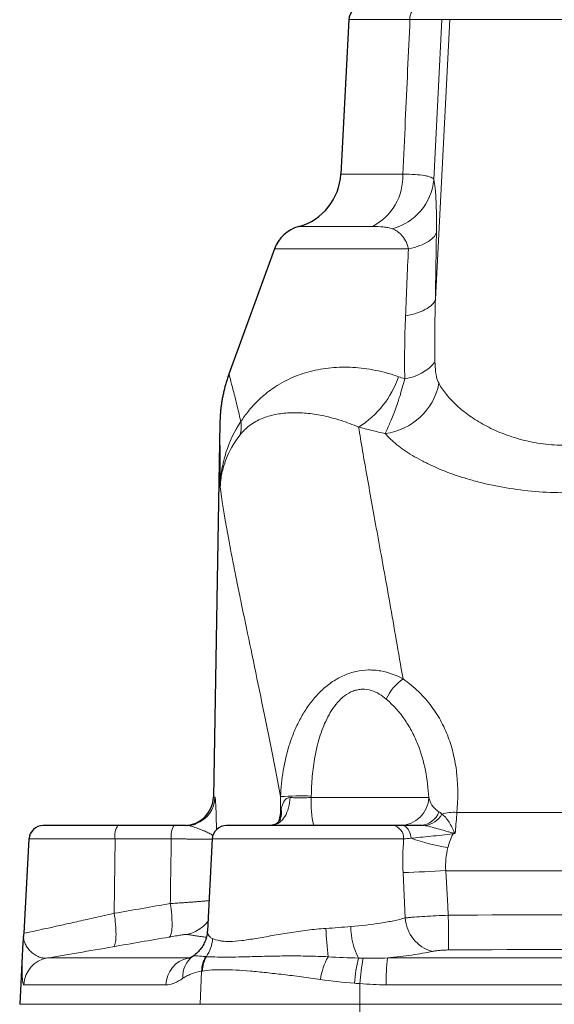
# Model space of a CAD drawing. Header units: millimetres. Extents: x -342 to 561, y -507 to 471.
# Tile 13 of 15: x 376 to 451, y 221 to 358. Entities that reach past the tile are written whole.
import ezdxf

# ---------------------------------------------------------------- set-up
doc = ezdxf.new("R2010")
doc.units = ezdxf.units.MM

msp = doc.modelspace()

# ---------------------------------------------------------------- linework, layer by layer
at = {"color": 7, "linetype": 'Continuous', "lineweight": 25}
for p, q in [((422.04, 357.89), (420.92, 336.39)), ((411.69, 325.99), (405.35, 308.57)), ((404.09, 301.76), (403.18, 249.71)), ((412.49, 246.64), (412.49, 246.64)), ((389.91, 245.78), (379.52, 245.78)), ((397.74, 245.78), (389.91, 245.78)), ((428.14, 245.78), (405.02, 245.78)), ((432.08, 245.78), (432.05, 245.78)), ((432.08, 245.79), (432.07, 245.79)), ((377.52, 243.89), (376.83, 230.77)), ((403.02, 243.89), (402.35, 231.13)), ((376.69, 229.55), (376.23, 220.89)), ((400.39, 227.61), (400.36, 227.59)), ((400.38, 227.6), (400.36, 227.59)), ((400.36, 227.59), (400.36, 227.59))]:
    msp.add_line(p, q, dxfattribs=at)
at = {"color": 8, "linetype": 'Continuous', "lineweight": 18}
for p, q in [((422.04, 357.89), (430.54, 357.89)), ((433.86, 335.62), (434.99, 357.89)), ((434.07, 318.98), (436.1, 357.89)), ((434.99, 357.89), (436.1, 357.89)), ((468.18, 357.89), (436.1, 357.89)), ((429.55, 336.39), (420.92, 336.39)), ((415.06, 329.1), (425.31, 329.1)), ((411.69, 325.99), (430.32, 325.99)), ((403.4, 249.71), (403.18, 249.71)), ((412.54, 249.79), (412.51, 247.46)), ((416.81, 249.64), (416.81, 249.86)), ((433.16, 249.64), (416.81, 249.64)), ((437.06, 247.58), (467.22, 247.58)), ((377.52, 243.89), (389.5, 243.89)), ((389.5, 243.89), (389.38, 233.55)), ((389.5, 243.89), (397.32, 243.89)), ((403.02, 243.89), (429.66, 243.89)), ((429.58, 239.2), (429.89, 232.91)), ((468.75, 239.48), (435.53, 239.48)), ((399.66, 227.33), (380.09, 227.33)), ((427.44, 227.33), (476.85, 227.33)), ((401.33, 220.89), (401.55, 225.51)), ((376.8, 223.6), (396.58, 223.6)), ((423.56, 220.89), (423.57, 223.76)), ((477.05, 223.6), (427.23, 223.6)), ((401.33, 220.89), (376.23, 220.89)), ((423.56, 220.89), (401.33, 220.89)), ((423.56, 220.89), (480.73, 220.89))]:
    msp.add_line(p, q, dxfattribs=at)
at = {"color": 8, "linetype": 'Continuous', "lineweight": 18, "flags": 128}
for points in [[(430.32, 325.99), (430.74, 326.09), (431.15, 326.2), (431.53, 326.32), (431.9, 326.45), (432.24, 326.58), (432.56, 326.73), (432.86, 326.88), (433.13, 327.04), (433.37, 327.21), (433.59, 327.38), (433.78, 327.56), (433.93, 327.74), (434.06, 327.93), (434.16, 328.12), (434.22, 328.31)], [(429.92, 316.67), (430.37, 316.76), (430.8, 316.87), (431.21, 316.98), (431.6, 317.11), (431.97, 317.24), (432.31, 317.39), (432.62, 317.54), (432.91, 317.7), (433.17, 317.87), (433.4, 318.04), (433.6, 318.22), (433.77, 318.41), (433.9, 318.6), (434, 318.79), (434.07, 318.98)], [(413.85, 249.64), (413.83, 249.28), (413.79, 248.93), (413.73, 248.58), (413.64, 248.24), (413.54, 247.91), (413.42, 247.6), (413.29, 247.31), (413.13, 247.03), (412.96, 246.78), (412.78, 246.56), (412.58, 246.36), (412.37, 246.18), (412.16, 246.04), (411.93, 245.93), (411.7, 245.85), (411.47, 245.8), (411.23, 245.78)], [(430.69, 243.99), (430.66, 244.25), (430.61, 244.51), (430.54, 244.75), (430.44, 244.97), (430.33, 245.18), (430.21, 245.35), (430.06, 245.5), (429.91, 245.62), (429.75, 245.71), (429.58, 245.76), (429.41, 245.78)], [(435.87, 233.28), (435.8, 234.54), (435.53, 239.48)], [(397.19, 234.91), (397.24, 234.5), (397.3, 234.11), (397.34, 233.72), (397.38, 233.34), (397.4, 232.97), (397.42, 232.62), (397.43, 232.28), (397.44, 231.97), (397.43, 231.67), (397.42, 231.4), (397.39, 231.15), (397.36, 230.93), (397.32, 230.74), (397.27, 230.58), (397.22, 230.45), (397.16, 230.35), (397.09, 230.28), (397.01, 230.24)], [(389.38, 233.55), (389.44, 233.15), (389.5, 232.76), (389.54, 232.37), (389.58, 231.99), (389.6, 231.62), (389.62, 231.27), (389.63, 230.93), (389.64, 230.61), (389.63, 230.32), (389.62, 230.05), (389.59, 229.8), (389.56, 229.58), (389.52, 229.39), (389.47, 229.23), (389.42, 229.09), (389.36, 228.99), (389.29, 228.93), (389.21, 228.89)], [(435.87, 233.28), (435.87, 232.88), (435.88, 232.48), (435.88, 232.08), (435.88, 231.69), (435.89, 231.32), (435.89, 230.95), (435.89, 230.61), (435.89, 230.28), (435.9, 229.97), (435.9, 229.68), (435.9, 229.42), (435.9, 229.19), (435.9, 228.98), (435.9, 228.8), (435.91, 228.65), (435.91, 228.53), (435.91, 228.45)]]:
    msp.add_lwpolyline(points, dxfattribs=at)
at = {"color": 7, "linetype": 'Continuous', "lineweight": 25}
for centre, radius, start, end in [((424.04, 357.78), 2, 90, 177), ((412.93, 336.81), 8, 285.4551, 357), ((416.39, 324.28), 5, 105.4551, 160), ((399.18, 249.78), 4, 270, 359), ((379.52, 243.78), 2, 90, 177), ((399.4, 249.78), 4, 270.0002, 289.5364), ((405.02, 243.78), 2, 90, 177), ((371.84, 231.03), 5, 349.1998, 357.0009), ((380.68, 229.34), 4, 169.198, 177)]:
    msp.add_arc(centre, radius, start, end, dxfattribs=at)
at = {"color": 8, "linetype": 'Continuous', "lineweight": 18}
for centre, radius, start, end in [((432.29, 358.05), 1.76, 100.3113, 185.4929), ((421.67, 336.09), 7.88, 297.4858, 2.1855), ((426.03, 336.41), 7.88, 285.0933, 354.2235), ((428.89, 314.58), 6.72, 277.8556, 319.7706), ((416.3, 312.55), 13.38, 301.9894, 341.101), ((425.93, 309.05), 8.83, 277.549, 348.2748), ((402.43, 301.28), 4.63, 345.6097, 8.427), ((433.6, 260.47), 6.98, 125.2532, 155.6198), ((399.4, 249.78), 4, 289.544, 359.0079), ((415.41, 205.02), 44.86, 88.2032, 93.667), ((427.7, 248.69), 10.93, 174.9816, 195.4145), ((429.18, 249.76), 3.98, 270.2064, 358.2342), ((410.19, 247.59), 2.49, 337.5744, 11.9908), ((410.17, 247.13), 2.36, 348.1655, 8.1809), ((431.85, 248.68), 2.9, 274.4108, 339.7012), ((432.09, 249.09), 3.39, 279.1206, 328.917), ((436.68, 242), 5.6, 86.1174, 107.5256), ((392.05, 244.32), 2.59, 145.6584, 189.6259), ((399.88, 244.32), 2.59, 145.6584, 189.6259), ((427.88, 244.02), 1.78, 355.7711, 81.7314), ((439.51, 268.33), 25.88, 250.078, 261.8078), ((417.09, 569.07), 330.1, 272.1688, 273.2025), ((434.99, 233.18), 5.11, 183.0357, 255.0299), ((398.52, 235.54), 5, 280.0102, 321.295), ((432.08, 231.81), 9.78, 180.65, 207.3386), ((482.82, 234.38), 64.05, 182.6308, 186.1711), ((397.83, 230.45), 5.27, 326.234, 355.3003), ((402.39, 224.79), 3.46, 125.9177, 184.5983), ((405.7, 225.43), 4.15, 149.6892, 178.9171), ((405.82, 225.47), 4.15, 150.3677, 179.2174), ((427.46, 222.96), 9.48, 151.3676, 171.5929), ((380.79, 223.4), 4, 100.0482, 177.0321), ((400.5, 223.5), 3.92, 102.4308, 178.5126), ((441.29, 222.54), 18.52, 165.0649, 176.0679), ((448.08, 222.38), 24.55, 168.4397, 176.789), ((450.05, 224.22), 22.83, 172.1551, 181.5403), ((431.36, 220.36), 7.82, 176.1278, 191.6251)]:
    msp.add_arc(centre, radius, start, end, dxfattribs=at)
for centre, major_axis, ratio, start_param, end_param in [((872.76, -625.95), (109.98, 10069.85), 0.04833, 1.484836, 1.485731), ((453.19, 239.25), (17.6, -2.25), 0.727319, 2.891566, 3.046948)]:
    msp.add_ellipse(centre, major_axis=major_axis, ratio=ratio, start_param=start_param, end_param=end_param, dxfattribs=at)
for points, knots in [([(430.54, 357.89), (430.32, 353.19), (430.11, 348.5), (429.89, 343.8), (429.78, 341.33), (429.66, 338.86), (429.55, 336.39)], [0.00189807, 0.00189807, 0.00189807, 0.00189807, 0.016, 0.016, 0.016, 0.0234226, 0.0234226, 0.0234226, 0.0234226]), ([(430.54, 357.89), (431.18, 357.89), (432.32, 357.89), (433.22, 357.89), (433.98, 357.89), (434.29, 357.89), (434.75, 357.89), (434.91, 357.89), (434.99, 357.89)], [0, 0, 0, 0, 0.25, 0.5, 0.5, 0.75, 0.75, 1, 1, 1, 1]), ([(433.86, 335.62), (433.79, 335.76), (433.65, 335.88), (433.32, 336.02), (433.19, 336.06), (432.9, 336.14), (432.73, 336.17), (432.18, 336.26), (431.74, 336.3), (430.74, 336.37), (430.17, 336.38), (429.55, 336.39)], [0, 0, 0, 0, 0.25, 0.25, 0.375, 0.375, 0.5, 0.5, 0.75, 0.75, 1, 1, 1, 1]), ([(434.22, 328.31), (434.23, 328.76), (434.23, 329.19), (434.23, 330.02), (434.23, 330.43), (434.21, 331.57), (434.19, 332.25), (434.14, 333.18), (434.12, 333.46), (434.08, 334), (434.06, 334.24), (433.98, 334.92), (433.93, 335.3), (433.86, 335.62)], [0, 0, 0, 0, 0.125, 0.125, 0.25, 0.25, 0.5, 0.5, 0.625, 0.625, 0.75, 0.75, 1, 1, 1, 1]), ([(425.31, 329.1), (425.84, 329.1), (426.35, 329.09), (427.06, 329.03), (427.29, 329), (427.71, 328.92), (427.91, 328.87), (428.08, 328.8)], [0, 0, 0, 0, 0.5, 0.5, 0.75, 0.75, 1, 1, 1, 1]), ([(428.08, 328.8), (428.3, 328.71), (428.53, 328.59), (428.96, 328.3), (429.17, 328.13), (429.57, 327.7), (429.76, 327.44), (430.01, 326.97), (430.08, 326.8), (430.22, 326.42), (430.27, 326.22), (430.32, 325.99)], [0, 0, 0, 0, 0.25, 0.25, 0.5, 0.5, 0.75, 0.75, 0.875, 0.875, 1, 1, 1, 1]), ([(434.58, 307.25), (434.39, 307.58), (434.26, 308), (434.13, 308.76), (434.09, 309.04), (434.05, 309.61), (434.03, 309.92), (434.02, 310.24)], [0, 0, 0, 0, 0.5, 0.5, 0.75, 0.75, 1, 1, 1, 1]), ([(407.01, 301.96), (406.9, 302.46), (406.78, 302.93), (406.57, 303.84), (406.46, 304.27), (406.26, 305.07), (406.17, 305.45), (405.99, 306.15), (405.91, 306.48), (405.68, 307.35), (405.56, 307.8), (405.44, 308.26), (405.41, 308.38), (405.36, 308.54), (405.35, 308.57), (405.35, 308.57)], [0, 0, 0, 0, 0.125, 0.125, 0.25, 0.25, 0.375, 0.375, 0.5, 0.5, 0.75, 0.75, 0.875, 0.875, 1, 1, 1, 1]), ([(428.96, 308.21), (428.42, 308.4), (427.88, 308.57), (426.81, 308.86), (426.27, 308.99), (424.68, 309.31), (423.63, 309.45), (421.58, 309.56), (420.57, 309.55), (419.08, 309.41), (418.59, 309.34), (417.62, 309.17), (417.14, 309.07), (415.74, 308.7), (414.84, 308.39), (413.11, 307.6), (412.28, 307.14), (411.06, 306.31), (410.67, 306.01), (409.88, 305.35), (409.51, 305), (408.76, 304.25), (408.4, 303.84), (407.7, 302.96), (407.35, 302.49), (407.01, 301.96)], [0, 0, 0, 0, 0.0625, 0.0625, 0.125, 0.125, 0.25, 0.25, 0.375, 0.375, 0.4375, 0.4375, 0.5, 0.5, 0.625, 0.625, 0.75, 0.75, 0.8125, 0.8125, 0.875, 0.875, 0.9375, 0.9375, 1, 1, 1, 1]), ([(429.81, 307.92), (429.7, 307.49), (429.59, 307.07), (429.35, 306.24), (429.23, 305.85), (428.98, 305.08), (428.86, 304.71), (428.61, 304), (428.49, 303.65), (428.12, 302.67), (427.89, 302.09), (427.46, 301.08), (427.26, 300.65), (427.09, 300.3)], [0, 0, 0, 0, 0.125, 0.125, 0.25, 0.25, 0.375, 0.375, 0.5, 0.5, 0.75, 0.75, 1, 1, 1, 1]), ([(434.58, 307.25), (434.72, 306.99), (434.88, 306.74), (435.24, 306.22), (435.43, 305.97), (436.06, 305.2), (436.53, 304.7), (437.59, 303.72), (438.17, 303.24), (439.48, 302.32), (440.18, 301.88), (441.69, 301.06), (442.5, 300.68), (443.81, 300.16), (444.25, 300), (445.16, 299.7), (445.63, 299.57), (447.05, 299.2), (448.03, 299), (450.08, 298.74), (451.13, 298.67), (452.7, 298.68), (453.22, 298.69), (454.26, 298.76), (454.78, 298.81), (456.32, 299.02), (457.3, 299.21), (459.18, 299.71), (460.09, 300.01), (461.39, 300.52), (461.81, 300.71), (462.62, 301.09), (463.01, 301.29), (464.14, 301.9), (464.83, 302.34), (466.12, 303.25), (466.71, 303.74), (467.77, 304.72), (468.24, 305.22), (469.06, 306.23), (469.41, 306.74), (469.71, 307.25)], [0, 0, 0, 0, 0.03125, 0.03125, 0.0625, 0.0625, 0.125, 0.125, 0.1875, 0.1875, 0.25, 0.25, 0.3125, 0.3125, 0.34375, 0.34375, 0.375, 0.375, 0.4375, 0.4375, 0.5, 0.5, 0.53125, 0.53125, 0.5625, 0.5625, 0.625, 0.625, 0.6875, 0.6875, 0.71875, 0.71875, 0.75, 0.75, 0.8125, 0.8125, 0.875, 0.875, 0.9375, 0.9375, 1, 1, 1, 1]), ([(406.91, 300.13), (407.06, 300.32), (407.21, 300.49), (407.5, 300.79), (407.64, 300.93), (408.07, 301.31), (408.35, 301.52), (408.93, 301.89), (409.22, 302.05), (409.81, 302.34), (410.11, 302.46), (411.01, 302.77), (411.63, 302.92), (412.91, 303.13), (413.57, 303.19), (414.6, 303.21), (414.95, 303.2), (415.66, 303.17), (416.02, 303.14), (417.11, 303.03), (417.85, 302.91), (419.38, 302.58), (420.16, 302.37), (421.76, 301.86), (422.57, 301.55), (423.39, 301.2)], [0, 0, 0, 0, 0.03125, 0.03125, 0.0625, 0.0625, 0.125, 0.125, 0.1875, 0.1875, 0.25, 0.25, 0.375, 0.375, 0.5, 0.5, 0.5625, 0.5625, 0.625, 0.625, 0.75, 0.75, 0.875, 0.875, 1, 1, 1, 1]), ([(404.09, 301.76), (404.09, 301.76), (404.09, 301.68), (404.09, 301.47), (404.09, 301.39), (404.09, 301.18), (404.09, 301.06), (404.09, 300.67), (404.1, 300.36), (404.1, 299.66), (404.1, 299.27), (404.11, 298.01), (404.11, 297.07), (404.12, 295.56), (404.12, 295.05), (404.13, 293.99), (404.13, 293.45), (404.14, 292.91)], [0, 0, 0, 0, 0.125, 0.125, 0.1875, 0.1875, 0.25, 0.25, 0.375, 0.375, 0.5, 0.5, 0.75, 0.75, 0.875, 0.875, 1, 1, 1, 1]), ([(407.01, 301.96), (406.1, 300.61), (405.41, 299.17), (404.82, 297.27), (404.71, 296.88), (404.52, 296.1), (404.44, 295.71), (404.31, 294.92), (404.26, 294.52), (404.2, 293.92), (404.18, 293.72), (404.15, 293.31), (404.14, 293.11), (404.14, 292.91)], [0, 0, 0, 0, 0.5, 0.5, 0.625, 0.625, 0.75, 0.75, 0.875, 0.875, 0.9375, 0.9375, 1, 1, 1, 1]), ([(406.91, 300.13), (406.04, 299.02), (405.38, 297.85), (404.81, 296.33), (404.7, 296.02), (404.52, 295.41), (404.44, 295.09), (404.31, 294.47), (404.26, 294.16), (404.2, 293.69), (404.18, 293.53), (404.16, 293.22), (404.14, 293.06), (404.14, 292.91)], [0, 0, 0, 0, 0.5, 0.5, 0.625, 0.625, 0.75, 0.75, 0.875, 0.875, 0.9375, 0.9375, 1, 1, 1, 1]), ([(429.57, 266.17), (428.94, 269.88), (428.32, 273.39), (427.15, 280.02), (426.58, 283.14), (425.52, 288.99), (425.03, 291.73), (424.36, 295.53), (424.14, 296.74), (423.74, 299.06), (423.56, 300.16), (423.39, 301.2)], [0, 0, 0, 0, 0.25, 0.25, 0.5, 0.5, 0.75, 0.75, 0.875, 0.875, 1, 1, 1, 1]), ([(477.19, 300.3), (476.74, 299.78), (476.2, 299.27), (474.95, 298.26), (474.24, 297.77), (473.03, 297.04), (472.61, 296.8), (471.72, 296.33), (471.26, 296.1), (469.83, 295.43), (468.8, 295.02), (467.16, 294.43), (466.6, 294.25), (465.44, 293.89), (464.83, 293.72), (463, 293.25), (461.73, 292.98), (459.12, 292.54), (457.78, 292.37), (455.7, 292.19), (455, 292.15), (453.6, 292.09), (452.9, 292.07), (450.78, 292.07), (449.38, 292.13), (446.6, 292.36), (445.25, 292.53), (442.63, 292.96), (441.36, 293.23), (439.51, 293.71), (438.91, 293.87), (437.75, 294.23), (437.18, 294.41), (435.53, 294.99), (434.5, 295.41), (433.05, 296.09), (432.58, 296.32), (431.7, 296.78), (431.28, 297.02), (430.08, 297.75), (429.36, 298.24), (428.41, 299.01), (428.11, 299.26), (427.57, 299.78), (427.32, 300.04), (427.09, 300.3)], [0, 0, 0, 0, 0.0625, 0.0625, 0.125, 0.125, 0.15625, 0.15625, 0.1875, 0.1875, 0.25, 0.25, 0.28125, 0.28125, 0.3125, 0.3125, 0.375, 0.375, 0.4375, 0.4375, 0.46875, 0.46875, 0.5, 0.5, 0.5625, 0.5625, 0.625, 0.625, 0.6875, 0.6875, 0.71875, 0.71875, 0.75, 0.75, 0.8125, 0.8125, 0.84375, 0.84375, 0.875, 0.875, 0.9375, 0.9375, 0.96875, 0.96875, 1, 1, 1, 1]), ([(404.14, 292.91), (404.32, 291.2), (404.68, 289), (405.42, 284.96), (405.7, 283.49), (406.18, 281.09), (406.34, 280.26), (406.69, 278.55), (406.87, 277.66), (407.81, 273.11), (408.67, 269.04), (410.51, 260.06), (411.51, 255.15), (412.54, 249.79)], [0, 0, 0, 0, 0.25, 0.25, 0.375, 0.375, 0.4375, 0.4375, 0.5, 0.5, 0.75, 0.75, 1, 1, 1, 1]), ([(429.57, 266.17), (428.61, 266.69), (427.59, 267.07), (426.2, 267.32), (425.91, 267.36), (425.34, 267.4), (425.06, 267.41), (424.2, 267.4), (423.61, 267.33), (422.47, 267.07), (421.91, 266.89), (420.81, 266.41), (420.28, 266.12), (419.53, 265.62), (419.29, 265.44), (418.81, 265.06), (418.58, 264.87), (417.91, 264.25), (417.5, 263.81), (416.73, 262.88), (416.37, 262.39), (415.7, 261.36), (415.4, 260.84), (414.84, 259.76), (414.58, 259.21), (414.12, 258.08), (413.92, 257.5), (413.37, 255.77), (413.09, 254.59), (412.7, 252.21), (412.58, 251.01), (412.54, 249.79)], [0, 0, 0, 0, 0.125, 0.125, 0.15625, 0.15625, 0.1875, 0.1875, 0.25, 0.25, 0.3125, 0.3125, 0.375, 0.375, 0.40625, 0.40625, 0.4375, 0.4375, 0.5, 0.5, 0.5625, 0.5625, 0.625, 0.625, 0.6875, 0.6875, 0.75, 0.75, 0.875, 0.875, 1, 1, 1, 1]), ([(437.06, 247.58), (437.23, 249.35), (437.24, 251.1), (436.98, 253.66), (436.85, 254.51), (436.48, 256.17), (436.25, 256.98), (435.68, 258.58), (435.34, 259.36), (434.74, 260.5), (434.52, 260.87), (434.05, 261.62), (433.81, 261.98), (433.01, 263.05), (432.42, 263.72), (431.11, 265.01), (430.38, 265.61), (429.57, 266.17)], [0, 0, 0, 0, 0.25, 0.25, 0.375, 0.375, 0.5, 0.5, 0.625, 0.625, 0.6875, 0.6875, 0.75, 0.75, 0.875, 0.875, 1, 1, 1, 1]), ([(416.81, 249.86), (416.82, 250.78), (416.86, 251.7), (417.03, 253.52), (417.15, 254.43), (417.48, 256.23), (417.69, 257.13), (418.23, 258.88), (418.55, 259.74), (419.16, 260.99), (419.39, 261.39), (419.88, 262.16), (420.15, 262.53), (420.76, 263.22), (421.09, 263.54), (421.81, 264.09), (422.22, 264.32), (422.84, 264.55), (423.05, 264.61), (423.48, 264.7), (423.7, 264.72), (424.34, 264.73), (424.76, 264.67), (425.56, 264.43), (425.92, 264.26), (426.61, 263.85), (426.94, 263.61), (427.24, 263.35)], [0, 0, 0, 0, 0.125, 0.125, 0.25, 0.25, 0.375, 0.375, 0.5, 0.5, 0.5625, 0.5625, 0.625, 0.625, 0.6875, 0.6875, 0.75, 0.75, 0.78125, 0.78125, 0.8125, 0.8125, 0.875, 0.875, 0.9375, 0.9375, 1, 1, 1, 1]), ([(427.24, 263.35), (428.29, 262.46), (429.14, 261.47), (430.22, 259.88), (430.55, 259.33), (431.14, 258.2), (431.41, 257.62), (432.1, 255.87), (432.44, 254.66), (432.94, 252.19), (433.09, 250.92), (433.16, 249.64)], [0, 0, 0, 0, 0.25, 0.25, 0.375, 0.375, 0.5, 0.5, 0.75, 0.75, 1, 1, 1, 1]), ([(403.62, 245.2), (403.61, 245.34), (403.6, 245.78), (403.59, 246.47), (403.57, 247.2), (403.55, 247.81), (403.53, 248.3), (403.51, 248.74), (403.49, 249.1), (403.47, 249.37), (403.45, 249.56), (403.42, 249.69), (403.41, 249.7), (403.4, 249.71)], [0, 0, 0, 0, 0.059828, 0.183482, 0.307085, 0.398686, 0.490566, 0.582324, 0.673758, 0.755173, 0.836972, 0.918692, 1, 1, 1, 1]), ([(413.85, 249.64), (413.76, 249.65), (413.67, 249.63), (413.51, 249.59), (413.44, 249.55), (413.3, 249.46), (413.23, 249.4), (413.12, 249.28), (413.07, 249.21), (412.92, 249), (412.85, 248.83), (412.72, 248.48), (412.67, 248.3), (412.62, 248.1)], [0, 0, 0, 0, 0.125, 0.125, 0.25, 0.25, 0.375, 0.375, 0.5, 0.5, 0.75, 0.75, 1, 1, 1, 1]), ([(416.81, 249.64), (416.54, 249.64), (416.27, 249.64), (415.74, 249.63), (415.48, 249.63), (414.98, 249.63), (414.73, 249.63), (414.27, 249.64), (414.05, 249.64), (413.85, 249.64)], [0, 0, 0, 0, 0.25, 0.25, 0.5, 0.5, 0.75, 0.75, 1, 1, 1, 1]), ([(434.58, 247.67), (434.34, 247.81), (434.15, 247.96), (433.84, 248.27), (433.71, 248.44), (433.39, 248.94), (433.26, 249.29), (433.16, 249.64)], [0, 0, 0, 0, 0.25, 0.25, 0.5, 0.5, 1, 1, 1, 1]), ([(412.51, 247.46), (412.45, 247.19), (412.36, 246.82), (412.28, 246.41), (412.26, 246.3)], [0, 0, 0, 0, 0.724749, 1, 1, 1, 1]), ([(436.86, 244.88), (436.85, 244.86), (436.84, 244.85), (436.81, 244.82), (436.8, 244.8), (436.78, 244.78), (436.77, 244.78), (436.74, 244.78), (436.74, 244.78), (436.71, 244.8), (436.7, 244.82), (436.65, 244.91), (436.62, 244.98), (436.52, 245.19), (436.46, 245.33), (436.27, 245.73), (436.13, 245.98), (435.84, 246.46), (435.68, 246.67), (435.35, 247.05), (435.17, 247.21), (434.99, 247.34)], [0, 0, 0, 0, 0.015625, 0.015625, 0.03125, 0.03125, 0.039063, 0.039063, 0.046875, 0.046875, 0.0625, 0.0625, 0.125, 0.125, 0.25, 0.25, 0.5, 0.5, 0.75, 0.75, 1, 1, 1, 1]), ([(436.86, 244.88), (436.89, 245.37), (436.93, 245.84), (437, 246.74), (437.03, 247.17), (437.06, 247.58)], [0, 0, 0, 0, 0.5, 0.5, 1, 1, 1, 1]), ([(399.4, 245.78), (399.48, 245.78), (399.64, 245.77), (399.97, 245.71), (400.51, 245.55), (401.11, 245.33), (401.64, 245.12), (402.01, 244.97), (402.33, 244.83), (402.62, 244.69), (402.87, 244.55), (403.04, 244.46), (403.11, 244.41), (403.12, 244.4)], [0, 0, 0, 0, 0.061382, 0.122793, 0.247112, 0.443323, 0.541594, 0.639852, 0.726365, 0.81287, 0.900243, 0.987611, 1, 1, 1, 1]), ([(432.63, 245.74), (432.96, 245.69), (433.31, 245.62), (433.99, 245.44), (434.33, 245.35), (435.01, 245.15), (435.35, 245.04), (435.86, 244.89), (436.02, 244.84), (436.28, 244.77), (436.37, 244.75), (436.54, 244.7), (436.63, 244.69), (436.71, 244.68)], [0, 0, 0, 0, 0.25, 0.25, 0.5, 0.5, 0.75, 0.75, 0.875, 0.875, 0.9375, 0.9375, 1, 1, 1, 1]), ([(397.32, 243.89), (397.58, 243.89), (398.06, 243.89), (398.73, 243.89), (399.34, 243.89), (399.93, 243.88), (400.49, 243.88), (401.01, 243.88), (401.49, 243.87), (401.93, 243.87), (402.33, 243.86), (402.68, 243.86), (402.9, 243.85), (403, 243.85), (403.02, 243.85)], [0, 0, 0, 0, 0.105444, 0.191875, 0.278306, 0.367258, 0.456209, 0.54277, 0.629331, 0.718417, 0.807502, 0.894188, 0.980875, 1, 1, 1, 1]), ([(430.69, 243.99), (431.1, 244.03), (431.53, 244.08), (432.46, 244.17), (432.93, 244.22), (433.92, 244.32), (434.43, 244.38), (435.48, 244.49), (436.01, 244.55), (436.54, 244.6)], [0, 0, 0, 0, 0.25, 0.25, 0.5, 0.5, 0.75, 0.75, 1, 1, 1, 1]), ([(435.53, 239.48), (435.48, 240.03), (435.49, 240.58), (435.59, 241.65), (435.69, 242.19), (435.82, 242.71)], [0, 0, 0, 0, 0.5, 0.5, 1, 1, 1, 1]), ([(402.57, 235.32), (402.43, 235.3), (402.14, 235.27), (401.6, 235.22), (400.99, 235.17), (400.32, 235.12), (399.59, 235.07), (398.82, 235.01), (398.02, 234.96), (397.46, 234.92), (397.19, 234.91)], [0, 0, 0, 0, 0.123002, 0.24973, 0.376162, 0.502981, 0.629415, 0.752824, 0.87659, 1, 1, 1, 1]), ([(389.38, 233.55), (388.51, 233.35), (387.67, 233.16), (386.03, 232.79), (385.23, 232.61), (384.08, 232.36), (383.7, 232.27), (382.98, 232.11), (382.63, 232.04), (381.62, 231.81), (381, 231.67), (379.85, 231.42), (379.34, 231.31), (378.45, 231.12), (378.07, 231.04), (377.45, 230.9), (377.22, 230.85), (376.91, 230.79), (376.83, 230.77), (376.83, 230.77)], [0, 0, 0, 0, 0.125, 0.125, 0.25, 0.25, 0.3125, 0.3125, 0.375, 0.375, 0.5, 0.5, 0.625, 0.625, 0.75, 0.75, 0.875, 0.875, 1, 1, 1, 1]), ([(429.89, 232.91), (429.4, 232.77), (428.86, 232.64), (428, 232.46), (427.7, 232.4), (427.09, 232.29), (426.77, 232.24), (425.17, 231.98), (423.79, 231.82), (422.3, 231.7)], [0, 0, 0, 0, 0.25, 0.25, 0.375, 0.375, 0.5, 0.5, 1, 1, 1, 1]), ([(435.87, 233.28), (435.3, 233.26), (434.74, 233.24), (433.65, 233.18), (433.1, 233.15), (432.08, 233.09), (431.6, 233.06), (430.91, 233), (430.7, 232.99), (430.28, 232.95), (430.08, 232.93), (429.89, 232.91)], [0, 0, 0, 0, 0.25, 0.25, 0.5, 0.5, 0.75, 0.75, 0.875, 0.875, 1, 1, 1, 1]), ([(397.01, 230.24), (397.33, 230.3), (397.64, 230.35), (398.21, 230.45), (398.46, 230.49), (398.89, 230.56), (399.06, 230.58), (399.3, 230.62), (399.37, 230.62), (399.39, 230.62)], [0, 0, 0, 0, 0.25, 0.25, 0.5, 0.5, 0.75, 0.75, 1, 1, 1, 1]), ([(399.39, 230.62), (399.51, 230.6), (399.75, 230.57), (400.23, 230.5), (400.8, 230.41), (401.45, 230.32), (401.96, 230.24), (402.2, 230.21)], [0, 0, 0, 0, 0.201633, 0.403294, 0.604965, 0.806627, 1, 1, 1, 1]), ([(403.08, 230.02), (403.02, 230.05), (402.91, 230.1), (402.72, 230.25), (402.54, 230.47), (402.4, 230.75), (402.35, 230.98), (402.35, 231.09), (402.36, 231.13)], [0, 0, 0, 0, 0.113267, 0.226545, 0.454994, 0.680912, 0.906825, 1, 1, 1, 1]), ([(418.84, 231.44), (417.97, 231.39), (417.11, 231.3), (415.42, 231.1), (414.58, 230.98), (412.93, 230.72), (412.13, 230.58), (410.59, 230.31), (409.85, 230.17), (408.78, 229.99), (408.43, 229.94), (407.77, 229.84), (407.45, 229.79), (406.52, 229.68), (405.95, 229.64), (405.17, 229.64), (404.93, 229.64), (404.47, 229.68), (404.26, 229.7), (403.67, 229.8), (403.34, 229.9), (403.08, 230.02)], [0, 0, 0, 0, 0.125, 0.125, 0.25, 0.25, 0.375, 0.375, 0.5, 0.5, 0.5625, 0.5625, 0.625, 0.625, 0.75, 0.75, 0.8125, 0.8125, 0.875, 0.875, 1, 1, 1, 1]), ([(376.69, 229.55), (376.69, 229.55), (376.68, 229.52), (376.68, 229.43), (376.68, 229.36), (376.67, 229.14), (376.66, 228.96), (376.64, 228.59), (376.64, 228.4), (376.62, 228.01), (376.62, 227.82), (376.6, 227.25), (376.59, 226.88), (376.58, 226.18), (376.57, 225.86), (376.58, 224.96), (376.59, 224.48), (376.65, 223.97), (376.67, 223.84), (376.73, 223.65), (376.76, 223.6), (376.8, 223.6)], [0, 0, 0, 0, 0.03125, 0.03125, 0.0625, 0.0625, 0.125, 0.125, 0.1875, 0.1875, 0.25, 0.25, 0.375, 0.375, 0.5, 0.5, 0.75, 0.75, 0.875, 0.875, 1, 1, 1, 1]), ([(380.09, 227.33), (379.87, 227.3), (379.65, 227.31), (379.21, 227.38), (379, 227.44), (378.4, 227.7), (378.04, 227.96), (377.57, 228.42), (377.43, 228.59), (377.19, 228.93), (377.09, 229.11), (376.92, 229.47), (376.85, 229.65), (376.79, 229.88), (376.78, 229.95), (376.76, 230.06), (376.75, 230.09), (376.75, 230.09)], [0, 0, 0, 0, 0.125, 0.125, 0.25, 0.25, 0.5, 0.5, 0.625, 0.625, 0.75, 0.75, 0.875, 0.875, 0.9375, 0.9375, 1, 1, 1, 1]), ([(380.09, 227.33), (380.75, 227.44), (381.43, 227.56), (382.52, 227.74), (382.89, 227.81), (383.64, 227.93), (384.01, 228), (385.93, 228.32), (387.53, 228.6), (389.21, 228.89)], [0, 0, 0, 0, 0.25, 0.25, 0.375, 0.375, 0.5, 0.5, 1, 1, 1, 1]), ([(400.24, 227.51), (400.21, 227.5), (399.99, 227.44), (399.81, 227.38), (399.66, 227.33)], [0, 0, 0, 0, 0.136076, 1, 1, 1, 1]), ([(402.11, 227.53), (401.68, 227.56), (401.31, 227.6), (400.86, 227.64), (400.73, 227.65), (400.51, 227.65), (400.42, 227.63), (400.36, 227.59)], [0, 0, 0, 0, 0.5, 0.5, 0.75, 0.75, 1, 1, 1, 1]), ([(419.14, 227.5), (418.2, 227.55), (417.28, 227.58), (415.47, 227.61), (414.58, 227.62), (413.28, 227.61), (412.84, 227.61), (412, 227.6), (411.58, 227.59), (410.36, 227.57), (409.59, 227.55), (408.48, 227.52), (408.12, 227.51), (407.41, 227.49), (407.07, 227.48), (406.08, 227.46), (405.47, 227.45), (404.36, 227.45), (403.85, 227.46), (403.17, 227.48), (402.96, 227.48), (402.56, 227.5), (402.38, 227.51), (402.21, 227.52)], [0, 0, 0, 0, 0.125, 0.125, 0.25, 0.25, 0.3125, 0.3125, 0.375, 0.375, 0.5, 0.5, 0.5625, 0.5625, 0.625, 0.625, 0.75, 0.75, 0.875, 0.875, 0.9375, 0.9375, 1, 1, 1, 1]), ([(427.44, 227.33), (428.02, 227.39), (428.6, 227.46), (429.72, 227.59), (430.27, 227.67), (431.84, 227.9), (432.8, 228.06), (433.67, 228.25)], [0, 0, 0, 0, 0.25, 0.25, 0.5, 0.5, 1, 1, 1, 1]), ([(433.67, 228.25), (433.81, 228.28), (433.97, 228.3), (434.31, 228.35), (434.49, 228.37), (434.87, 228.41), (435.07, 228.42), (435.48, 228.44), (435.69, 228.44), (435.91, 228.45)], [0, 0, 0, 0, 0.25, 0.25, 0.5, 0.5, 0.75, 0.75, 1, 1, 1, 1]), ([(399.95, 227.35), (399.9, 227.33), (399.79, 227.29), (399.71, 227.32), (399.66, 227.33)], [0, 0, 0, 0, 0.471582, 1, 1, 1, 1]), ([(398.94, 224.51), (399.16, 224.66), (399.37, 224.78), (399.8, 224.99), (400.01, 225.08), (400.66, 225.32), (401.1, 225.44), (401.55, 225.51)], [0, 0, 0, 0, 0.25, 0.25, 0.5, 0.5, 1, 1, 1, 1]), ([(401.67, 225.52), (402.06, 225.58), (402.49, 225.63), (403.46, 225.69), (403.98, 225.7), (405.65, 225.7), (406.92, 225.63), (408.69, 225.48), (409.06, 225.44), (409.79, 225.37), (410.17, 225.33), (411.32, 225.21), (412.1, 225.12), (413.73, 224.93), (414.57, 224.83), (416.3, 224.6), (417.18, 224.48), (418.08, 224.34)], [0, 0, 0, 0, 0.125, 0.125, 0.25, 0.25, 0.5, 0.5, 0.5625, 0.5625, 0.625, 0.625, 0.75, 0.75, 0.875, 0.875, 1, 1, 1, 1])]:
    msp.add_open_spline(points, degree=3, knots=knots, dxfattribs=at)
for points in [[(434.07, 318.98), (434.12, 322.1), (434.17, 325.21), (434.22, 328.31)], [(430.32, 325.99), (430.18, 322.89), (430.05, 319.78), (429.92, 316.67)], [(434.02, 310.24), (433.97, 313.14), (433.99, 316.06), (434.07, 318.98)], [(429.92, 316.67), (429.8, 313.74), (429.76, 310.82), (429.81, 307.92)], [(429.81, 307.92), (429.52, 308.02), (429.24, 308.11), (428.96, 308.21)], [(423.39, 301.2), (424.59, 300.88), (425.83, 300.58), (427.09, 300.3)], [(412.62, 248.1), (412.58, 247.89), (412.54, 247.68), (412.51, 247.46)], [(434.99, 247.34), (434.86, 247.47), (434.72, 247.59), (434.58, 247.67)], [(432.05, 245.78), (432.24, 245.78), (432.43, 245.77), (432.63, 245.74)], [(429.66, 243.89), (429.54, 242.34), (429.51, 240.78), (429.58, 239.2)], [(429.66, 243.89), (429.97, 243.92), (430.32, 243.95), (430.69, 243.99)], [(397.19, 234.91), (394.59, 234.46), (391.99, 234), (389.38, 233.55)], [(435.87, 233.28), (446.72, 233.36), (457.56, 233.36), (468.41, 233.28)], [(422.3, 231.7), (421.17, 231.61), (420.01, 231.52), (418.84, 231.44)], [(389.21, 228.89), (391.81, 229.34), (394.41, 229.79), (397.01, 230.24)], [(402.21, 227.52), (402.18, 227.52), (402.15, 227.52), (402.11, 227.53)], [(423.39, 227.32), (421.97, 227.35), (420.55, 227.41), (419.14, 227.5)], [(468.37, 228.45), (457.55, 228.52), (446.73, 228.52), (435.91, 228.45)], [(424.03, 227.31), (423.82, 227.31), (423.6, 227.31), (423.39, 227.32)], [(427.44, 227.33), (426.3, 227.29), (425.17, 227.29), (424.03, 227.31)], [(401.55, 225.51), (401.59, 225.51), (401.63, 225.52), (401.67, 225.52)], [(396.58, 223.6), (397.35, 223.6), (398.14, 223.96), (398.94, 224.51)], [(418.08, 224.34), (419.62, 224.11), (421.2, 223.94), (422.81, 223.81)], [(422.81, 223.81), (423.06, 223.79), (423.32, 223.78), (423.57, 223.76)], [(423.57, 223.76), (424.79, 223.67), (426.01, 223.6), (427.23, 223.6)]]:
    msp.add_open_spline(points, degree=3, dxfattribs=at)
at = {"color": 7, "linetype": 'Continuous', "lineweight": 25}
for points, knots in [([(405.35, 308.57), (405.28, 308.38), (405.14, 307.99), (404.96, 307.39), (404.79, 306.79), (404.64, 306.19), (404.51, 305.61), (404.4, 305.03), (404.31, 304.48), (404.24, 303.95), (404.18, 303.44), (404.14, 302.97), (404.12, 302.54), (404.1, 302.16), (404.09, 301.89), (404.09, 301.76), (404.09, 301.72)], [0, 0, 0, 0, 0.0879348, 0.1790546, 0.2686214, 0.3564114, 0.4421498, 0.5254954, 0.6060202, 0.683182, 0.7562872, 0.8244441, 0.886508, 0.9410346, 0.9862938, 1, 1, 1, 1]), ([(412.49, 246.64), (412.49, 246.63), (412.48, 246.61), (412.45, 246.55), (412.39, 246.46), (412.31, 246.36), (412.21, 246.24), (412.07, 246.12), (411.91, 246), (411.74, 245.91), (411.57, 245.84), (411.43, 245.8), (411.32, 245.79), (411.26, 245.78), (411.24, 245.78), (411.23, 245.78)], [0, 0, 0, 0, 0.039381, 0.116151, 0.19521, 0.277514, 0.364112, 0.456134, 0.548232, 0.651137, 0.750654, 0.844781, 0.912658, 0.969135, 1, 1, 1, 1]), ([(432.05, 245.78), (431.57, 245.78), (431.11, 245.78), (430.23, 245.78), (429.81, 245.78), (429.41, 245.78)], [0, 0, 0, 0, 0.5, 0.5, 1, 1, 1, 1]), ([(436.71, 244.68), (436.66, 244.66), (436.61, 244.64), (436.56, 244.61), (436.55, 244.61), (436.55, 244.61), (436.54, 244.6)], [0.0001474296, 0.0001474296, 0.0001474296, 0.0001474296, 0.0003204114, 0.0003204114, 0.0003204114, 0.0003399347, 0.0003399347, 0.0003399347, 0.0003399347]), ([(436.71, 244.68), (436.76, 244.7), (436.79, 244.73), (436.83, 244.8), (436.84, 244.84), (436.86, 244.88)], [0, 0, 0, 0, 0.5, 0.5, 1, 1, 1, 1]), ([(402.35, 231.13), (402.34, 231.02), (402.33, 230.8), (402.27, 230.46), (402.18, 230.11), (402.07, 229.77), (401.93, 229.43), (401.76, 229.1), (401.56, 228.79), (401.34, 228.5), (401.11, 228.22), (400.85, 227.97), (400.61, 227.77), (400.45, 227.66), (400.39, 227.61)], [0, 0, 0, 0, 0.082449, 0.17145, 0.259953, 0.347964, 0.435458, 0.522399, 0.608753, 0.694496, 0.779617, 0.864116, 0.947998, 1, 1, 1, 1]), ([(400.35, 227.58), (400.33, 227.57), (400.28, 227.53), (400.19, 227.48), (400.09, 227.42), (400.01, 227.38), (399.97, 227.35), (399.95, 227.35), (399.95, 227.35), (399.95, 227.35)], [0, 0, 0, 0, 0.057203, 0.248818, 0.450386, 0.641652, 0.8243, 0.979756, 1, 1, 1, 1])]:
    msp.add_open_spline(points, degree=3, knots=knots, dxfattribs=at)
for points in [[(399.4, 245.78), (398.87, 245.78), (398.31, 245.78), (397.74, 245.78)], [(429.41, 245.78), (428.95, 245.78), (428.53, 245.78), (428.14, 245.78)]]:
    msp.add_open_spline(points, degree=3, dxfattribs=at)

doc.saveas('drawing.dxf')
